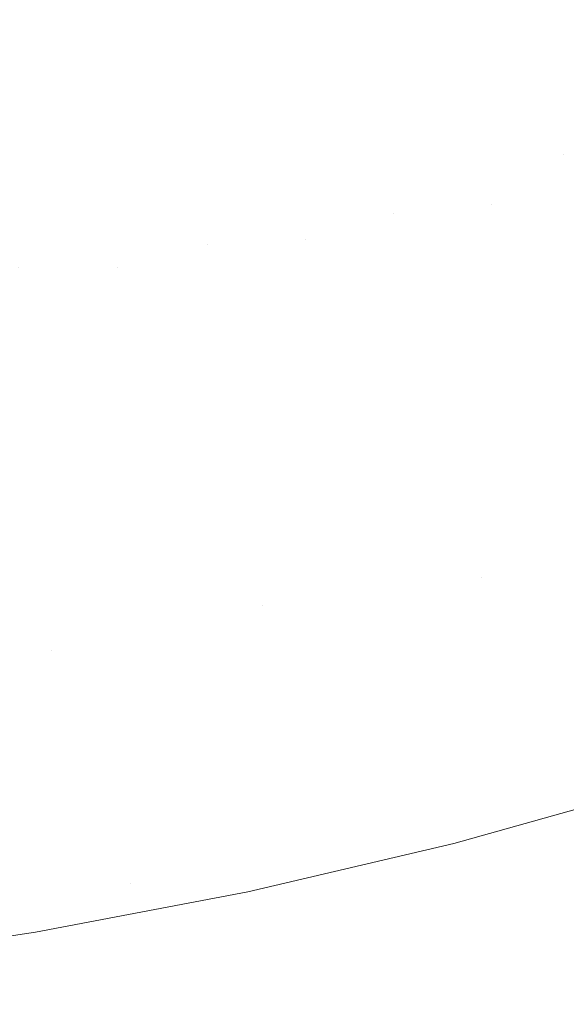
# Model space of a CAD drawing. Header units: centimetres. Extents: x -35.1 to 36.2, y 3.4 to 5.2.
# Tile 215 of 256: x 12.0874 to 12.143, y 3.6002 to 3.7003. Entities that reach past the tile are written whole.
import ezdxf

# ---------------------------------------------------------------- set-up
doc = ezdxf.new("R2010")
doc.units = ezdxf.units.CM
doc.header["$LTSCALE"] = 2.54
doc.layers.add('Lucido design-1', color=7, linetype='Continuous')

# ---------------------------------------------------------------- blocks, each defined once
blk = doc.blocks.new('Gruppo-4-1')
at = {"color": 7, "linetype": 'Continuous', "lineweight": 9}
blk.add_3dface([(-34.95277, 5.10021, -1872.21551), (-34.95277, 3.50021, -1872.21551), (36.07969, 3.50021, -1872.21551), (36.07969, 5.10021, -1872.21551)], dxfattribs=at)
for points, invisible_edges in [([(12.11286, 3.70267, -1872.96744), (12.10486, 3.70024, -1872.96744), (12.10428, 3.70136, -1872.96541), (12.11224, 3.70378, -1872.96541)], 15), ([(12.09474, 3.70216, -1872.95933), (12.08663, 3.70011, -1872.95933), (12.08624, 3.70102, -1872.95732), (12.09431, 3.70306, -1872.95732)], 15), ([(12.09519, 3.7012, -1872.96136), (12.10321, 3.70343, -1872.96136), (12.10373, 3.70242, -1872.96338), (12.09567, 3.70019, -1872.96338)], 15), ([(12.11422, 3.70028, -1872.97149), (12.12217, 3.70291, -1872.97149), (12.12295, 3.70164, -1872.97351), (12.11495, 3.699, -1872.97351)], 15), ([(12.13257, 3.70175, -1872.97751), (12.12462, 3.69891, -1872.97751), (12.12377, 3.70031, -1872.97551), (12.13166, 3.70312, -1872.97551)], 15), ([(12.13353, 3.70031, -1872.97949), (12.14136, 3.70333, -1872.97949), (12.14241, 3.70185, -1872.98144), (12.13452, 3.69881, -1872.98144)], 15), ([(12.09519, 3.7012, -1872.96136), (12.08705, 3.69915, -1872.96136), (12.08663, 3.70011, -1872.95933), (12.09474, 3.70216, -1872.95933)], 15), ([(12.09567, 3.70019, -1872.96338), (12.10373, 3.70242, -1872.96338), (12.10428, 3.70136, -1872.96541), (12.09618, 3.69912, -1872.96541)], 15), ([(12.11352, 3.70151, -1872.96947), (12.10547, 3.69907, -1872.96947), (12.10486, 3.70024, -1872.96744), (12.11286, 3.70267, -1872.96744)], 15), ([(12.13452, 3.69881, -1872.98144), (12.14241, 3.70185, -1872.98144), (12.14351, 3.70031, -1872.98338), (12.13556, 3.69725, -1872.98338)], 15), ([(12.09567, 3.70019, -1872.96338), (12.08749, 3.69812, -1872.96338), (12.08705, 3.69915, -1872.96136), (12.09519, 3.7012, -1872.96136)], 15), ([(12.09618, 3.69912, -1872.96541), (12.10428, 3.70136, -1872.96541), (12.10486, 3.70024, -1872.96744), (12.09672, 3.69798, -1872.96744)], 15), ([(12.11422, 3.70028, -1872.97149), (12.10612, 3.69782, -1872.97149), (12.10547, 3.69907, -1872.96947), (12.11352, 3.70151, -1872.96947)], 15), ([(12.11495, 3.699, -1872.97351), (12.12295, 3.70164, -1872.97351), (12.12377, 3.70031, -1872.97551), (12.11571, 3.69765, -1872.97551)], 15), ([(12.13353, 3.70031, -1872.97949), (12.12552, 3.69745, -1872.97949), (12.12462, 3.69891, -1872.97751), (12.13257, 3.70175, -1872.97751)], 15), ([(12.09618, 3.69912, -1872.96541), (12.08795, 3.69704, -1872.96541), (12.08749, 3.69812, -1872.96338), (12.09567, 3.70019, -1872.96338)], 15), ([(12.09672, 3.69798, -1872.96744), (12.10486, 3.70024, -1872.96744), (12.10547, 3.69907, -1872.96947), (12.09728, 3.69679, -1872.96947)], 15), ([(12.11495, 3.699, -1872.97351), (12.10679, 3.69652, -1872.97351), (12.10612, 3.69782, -1872.97149), (12.11422, 3.70028, -1872.97149)], 15), ([(12.11571, 3.69765, -1872.97551), (12.12377, 3.70031, -1872.97551), (12.12462, 3.69891, -1872.97751), (12.11651, 3.69623, -1872.97751)], 15), ([(12.13452, 3.69881, -1872.98144), (12.12646, 3.69593, -1872.98144), (12.12552, 3.69745, -1872.97949), (12.13353, 3.70031, -1872.97949)], 15), ([(12.13556, 3.69725, -1872.98338), (12.14351, 3.70031, -1872.98338), (12.14466, 3.69871, -1872.9853), (12.13664, 3.69562, -1872.9853)], 15), ([(12.07878, 3.69727, -1872.96136), (12.08705, 3.69915, -1872.96136), (12.08749, 3.69812, -1872.96338), (12.07918, 3.69624, -1872.96338)], 15), ([(12.09672, 3.69798, -1872.96744), (12.08844, 3.6959, -1872.96744), (12.08795, 3.69704, -1872.96541), (12.09618, 3.69912, -1872.96541)], 15), ([(12.09728, 3.69679, -1872.96947), (12.10547, 3.69907, -1872.96947), (12.10612, 3.69782, -1872.97149), (12.09787, 3.69554, -1872.97149)], 15), ([(12.11571, 3.69765, -1872.97551), (12.10751, 3.69516, -1872.97551), (12.10679, 3.69652, -1872.97351), (12.11495, 3.699, -1872.97351)], 15), ([(12.11651, 3.69623, -1872.97751), (12.12462, 3.69891, -1872.97751), (12.12552, 3.69745, -1872.97949), (12.11735, 3.69476, -1872.97949)], 15), ([(12.13556, 3.69725, -1872.98338), (12.12743, 3.69435, -1872.98338), (12.12646, 3.69593, -1872.98144), (12.13452, 3.69881, -1872.98144)], 15), ([(12.07918, 3.69624, -1872.96338), (12.08749, 3.69812, -1872.96338), (12.08795, 3.69704, -1872.96541), (12.0796, 3.69515, -1872.96541)], 15), ([(12.09728, 3.69679, -1872.96947), (12.08896, 3.69469, -1872.96947), (12.08844, 3.6959, -1872.96744), (12.09672, 3.69798, -1872.96744)], 15), ([(12.09787, 3.69554, -1872.97149), (12.10612, 3.69782, -1872.97149), (12.10679, 3.69652, -1872.97351), (12.0985, 3.69422, -1872.97351)], 15), ([(12.13664, 3.69562, -1872.9853), (12.14466, 3.69871, -1872.9853), (12.14584, 3.69704, -1872.98718), (12.13776, 3.69393, -1872.98718)], 15), ([(12.0796, 3.69515, -1872.96541), (12.08795, 3.69704, -1872.96541), (12.08844, 3.6959, -1872.96744), (12.08004, 3.69399, -1872.96744)], 15), ([(12.09787, 3.69554, -1872.97149), (12.0895, 3.69343, -1872.97149), (12.08896, 3.69469, -1872.96947), (12.09728, 3.69679, -1872.96947)], 15), ([(12.11651, 3.69623, -1872.97751), (12.10825, 3.69373, -1872.97751), (12.10751, 3.69516, -1872.97551), (12.11571, 3.69765, -1872.97551)], 15), ([(12.11735, 3.69476, -1872.97949), (12.12552, 3.69745, -1872.97949), (12.12646, 3.69593, -1872.98144), (12.11822, 3.69322, -1872.98144)], 15), ([(12.13664, 3.69562, -1872.9853), (12.12844, 3.6927, -1872.9853), (12.12743, 3.69435, -1872.98338), (12.13556, 3.69725, -1872.98338)], 15), ([(12.13776, 3.69393, -1872.98718), (12.14584, 3.69704, -1872.98718), (12.14708, 3.69531, -1872.98904), (12.13892, 3.69218, -1872.98904)], 15), ([(12.08004, 3.69399, -1872.96744), (12.08844, 3.6959, -1872.96744), (12.08896, 3.69469, -1872.96947), (12.08051, 3.69278, -1872.96947)], 15), ([(12.0985, 3.69422, -1872.97351), (12.10679, 3.69652, -1872.97351), (12.10751, 3.69516, -1872.97551), (12.09915, 3.69284, -1872.97551)], 15), ([(12.11735, 3.69476, -1872.97949), (12.10903, 3.69223, -1872.97949), (12.10825, 3.69373, -1872.97751), (12.11651, 3.69623, -1872.97751)], 15), ([(12.11822, 3.69322, -1872.98144), (12.12646, 3.69593, -1872.98144), (12.12743, 3.69435, -1872.98338), (12.11914, 3.69161, -1872.98338)], 15), ([(12.0985, 3.69422, -1872.97351), (12.09007, 3.69209, -1872.97351), (12.0895, 3.69343, -1872.97149), (12.09787, 3.69554, -1872.97149)], 15), ([(12.09915, 3.69284, -1872.97551), (12.10751, 3.69516, -1872.97551), (12.10825, 3.69373, -1872.97751), (12.09984, 3.69139, -1872.97751)], 15), ([(12.13776, 3.69393, -1872.98718), (12.1295, 3.69098, -1872.98718), (12.12844, 3.6927, -1872.9853), (12.13664, 3.69562, -1872.9853)], 15), ([(12.13892, 3.69218, -1872.98904), (12.14708, 3.69531, -1872.98904), (12.14835, 3.69352, -1872.99086), (12.14013, 3.69036, -1872.99086)], 15), ([(12.08051, 3.69278, -1872.96947), (12.08896, 3.69469, -1872.96947), (12.0895, 3.69343, -1872.97149), (12.081, 3.6915, -1872.97149)], 15), ([(12.09915, 3.69284, -1872.97551), (12.09067, 3.6907, -1872.97551), (12.09007, 3.69209, -1872.97351), (12.0985, 3.69422, -1872.97351)], 15), ([(12.11822, 3.69322, -1872.98144), (12.10984, 3.69067, -1872.98144), (12.10903, 3.69223, -1872.97949), (12.11735, 3.69476, -1872.97949)], 15), ([(12.11914, 3.69161, -1872.98338), (12.12743, 3.69435, -1872.98338), (12.12844, 3.6927, -1872.9853), (12.12008, 3.68994, -1872.9853)], 15), ([(12.13892, 3.69218, -1872.98904), (12.13059, 3.6892, -1872.98904), (12.1295, 3.69098, -1872.98718), (12.13776, 3.69393, -1872.98718)], 15), ([(12.081, 3.6915, -1872.97149), (12.0895, 3.69343, -1872.97149), (12.09007, 3.69209, -1872.97351), (12.08152, 3.69015, -1872.97351)], 15), ([(12.09984, 3.69139, -1872.97751), (12.09129, 3.68924, -1872.97751), (12.09067, 3.6907, -1872.97551), (12.09915, 3.69284, -1872.97551)], 15), ([(12.09984, 3.69139, -1872.97751), (12.10825, 3.69373, -1872.97751), (12.10903, 3.69223, -1872.97949), (12.10056, 3.68988, -1872.97949)], 15), ([(12.11914, 3.69161, -1872.98338), (12.11068, 3.68904, -1872.98338), (12.10984, 3.69067, -1872.98144), (12.11822, 3.69322, -1872.98144)], 15), ([(12.14013, 3.69036, -1872.99086), (12.14835, 3.69352, -1872.99086), (12.14967, 3.69167, -1872.99264), (12.14138, 3.68848, -1872.99264)], 15), ([(12.08152, 3.69015, -1872.97351), (12.09007, 3.69209, -1872.97351), (12.09067, 3.6907, -1872.97551), (12.08206, 3.68874, -1872.97551)], 15), ([(12.10056, 3.68988, -1872.97949), (12.10903, 3.69223, -1872.97949), (12.10984, 3.69067, -1872.98144), (12.1013, 3.6883, -1872.98144)], 15), ([(12.12008, 3.68994, -1872.9853), (12.12844, 3.6927, -1872.9853), (12.1295, 3.69098, -1872.98718), (12.12107, 3.6882, -1872.98718)], 15), ([(12.14013, 3.69036, -1872.99086), (12.13172, 3.68736, -1872.99086), (12.13059, 3.6892, -1872.98904), (12.13892, 3.69218, -1872.98904)], 15), ([(12.10056, 3.68988, -1872.97949), (12.09195, 3.68771, -1872.97949), (12.09129, 3.68924, -1872.97751), (12.09984, 3.69139, -1872.97751)], 15), ([(12.12008, 3.68994, -1872.9853), (12.11156, 3.68735, -1872.9853), (12.11068, 3.68904, -1872.98338), (12.11914, 3.69161, -1872.98338)], 15), ([(12.12107, 3.6882, -1872.98718), (12.1295, 3.69098, -1872.98718), (12.13059, 3.6892, -1872.98904), (12.12209, 3.6864, -1872.98904)], 15), ([(12.14138, 3.68848, -1872.99264), (12.14967, 3.69167, -1872.99264), (12.15104, 3.68976, -1872.99438), (12.14267, 3.68654, -1872.99438)], 15), ([(12.08206, 3.68874, -1872.97551), (12.09067, 3.6907, -1872.97551), (12.09129, 3.68924, -1872.97751), (12.08262, 3.68727, -1872.97751)], 15), ([(12.1013, 3.6883, -1872.98144), (12.09263, 3.68611, -1872.98144), (12.09195, 3.68771, -1872.97949), (12.10056, 3.68988, -1872.97949)], 15), ([(12.1013, 3.6883, -1872.98144), (12.10984, 3.69067, -1872.98144), (12.11068, 3.68904, -1872.98338), (12.10208, 3.68666, -1872.98338)], 15), ([(12.12107, 3.6882, -1872.98718), (12.11248, 3.68559, -1872.98718), (12.11156, 3.68735, -1872.9853), (12.12008, 3.68994, -1872.9853)], 15), ([(12.14138, 3.68848, -1872.99264), (12.1329, 3.68545, -1872.99264), (12.13172, 3.68736, -1872.99086), (12.14013, 3.69036, -1872.99086)], 15), ([(12.08262, 3.68727, -1872.97751), (12.09129, 3.68924, -1872.97751), (12.09195, 3.68771, -1872.97949), (12.08322, 3.68573, -1872.97949)], 15), ([(12.10208, 3.68666, -1872.98338), (12.11068, 3.68904, -1872.98338), (12.11156, 3.68735, -1872.9853), (12.10289, 3.68494, -1872.9853)], 15), ([(12.12209, 3.6864, -1872.98904), (12.13059, 3.6892, -1872.98904), (12.13172, 3.68736, -1872.99086), (12.12315, 3.68453, -1872.99086)], 15), ([(12.14267, 3.68654, -1872.99438), (12.15104, 3.68976, -1872.99438), (12.15245, 3.68778, -1872.99607)], 11), ([(12.10208, 3.68666, -1872.98338), (12.09334, 3.68445, -1872.98338), (12.09263, 3.68611, -1872.98144), (12.1013, 3.6883, -1872.98144)], 15), ([(12.12209, 3.6864, -1872.98904), (12.11343, 3.68377, -1872.98904), (12.11248, 3.68559, -1872.98718), (12.12107, 3.6882, -1872.98718)], 15), ([(12.14267, 3.68654, -1872.99438), (12.13411, 3.68348, -1872.99438), (12.1329, 3.68545, -1872.99264), (12.14138, 3.68848, -1872.99264)], 15), ([(12.15245, 3.68778, -1872.99607), (12.13536, 3.68145, -1872.99607), (12.14267, 3.68654, -1872.99438)], 11), ([(12.15245, 3.68778, -1872.99607), (12.1539, 3.68575, -1872.99772), (12.13665, 3.67935, -1872.99772), (12.13536, 3.68145, -1872.99607)], 15), ([(12.08322, 3.68573, -1872.97949), (12.09195, 3.68771, -1872.97949), (12.09263, 3.68611, -1872.98144), (12.08383, 3.68412, -1872.98144)], 15), ([(12.10289, 3.68494, -1872.9853), (12.11156, 3.68735, -1872.9853), (12.11248, 3.68559, -1872.98718), (12.10374, 3.68317, -1872.98718)], 15), ([(12.12315, 3.68453, -1872.99086), (12.13172, 3.68736, -1872.99086), (12.1329, 3.68545, -1872.99264), (12.12424, 3.6826, -1872.99264)], 15), ([(12.08383, 3.68412, -1872.98144), (12.09263, 3.68611, -1872.98144), (12.09334, 3.68445, -1872.98338), (12.08448, 3.68244, -1872.98338)], 15), ([(12.10289, 3.68494, -1872.9853), (12.09408, 3.68272, -1872.9853), (12.09334, 3.68445, -1872.98338), (12.10208, 3.68666, -1872.98338)], 15), ([(12.12315, 3.68453, -1872.99086), (12.11441, 3.68188, -1872.99086), (12.11343, 3.68377, -1872.98904), (12.12209, 3.6864, -1872.98904)], 15), ([(12.13536, 3.68145, -1872.99607), (12.13411, 3.68348, -1872.99438), (12.14267, 3.68654, -1872.99438)], 11), ([(12.10374, 3.68317, -1872.98718), (12.09485, 3.68093, -1872.98718), (12.09408, 3.68272, -1872.9853), (12.10289, 3.68494, -1872.9853)], 15), ([(12.10374, 3.68317, -1872.98718), (12.11248, 3.68559, -1872.98718), (12.11343, 3.68377, -1872.98904), (12.10461, 3.68132, -1872.98904)], 15), ([(12.12424, 3.6826, -1872.99264), (12.1329, 3.68545, -1872.99264), (12.13411, 3.68348, -1872.99438), (12.12538, 3.6806, -1872.99438)], 15), ([(12.13797, 3.67719, -1872.99931), (12.13665, 3.67935, -1872.99772), (12.1539, 3.68575, -1872.99772), (12.1554, 3.68365, -1872.99931)], 15), ([(12.08448, 3.68244, -1872.98338), (12.09334, 3.68445, -1872.98338), (12.09408, 3.68272, -1872.9853), (12.08515, 3.6807, -1872.9853)], 15), ([(12.10461, 3.68132, -1872.98904), (12.11343, 3.68377, -1872.98904), (12.11441, 3.68188, -1872.99086), (12.10552, 3.67941, -1872.99086)], 15), ([(12.12424, 3.6826, -1872.99264), (12.11543, 3.67992, -1872.99264), (12.11441, 3.68188, -1872.99086), (12.12315, 3.68453, -1872.99086)], 15), ([(12.10461, 3.68132, -1872.98904), (12.09565, 3.67906, -1872.98904), (12.09485, 3.68093, -1872.98718), (12.10374, 3.68317, -1872.98718)], 15), ([(12.12538, 3.6806, -1872.99438), (12.13411, 3.68348, -1872.99438), (12.13536, 3.68145, -1872.99607)], 11), ([(12.1554, 3.68365, -1872.99931), (12.15693, 3.6815, -1873.00085), (12.13934, 3.67498, -1873.00085), (12.13797, 3.67719, -1872.99931)], 15), ([(12.08515, 3.6807, -1872.9853), (12.09408, 3.68272, -1872.9853), (12.09485, 3.68093, -1872.98718), (12.08584, 3.67888, -1872.98718)], 15), ([(12.10552, 3.67941, -1872.99086), (12.11441, 3.68188, -1872.99086), (12.11543, 3.67992, -1872.99264), (12.10645, 3.67743, -1872.99264)], 15), ([(12.12538, 3.6806, -1872.99438), (12.11648, 3.6779, -1872.99438), (12.11543, 3.67992, -1872.99264), (12.12424, 3.6826, -1872.99264)], 15), ([(12.08584, 3.67888, -1872.98718), (12.09485, 3.68093, -1872.98718), (12.09565, 3.67906, -1872.98904), (12.08657, 3.677, -1872.98904)], 15), ([(12.10552, 3.67941, -1872.99086), (12.09648, 3.67713, -1872.99086), (12.09565, 3.67906, -1872.98904), (12.10461, 3.68132, -1872.98904)], 15), ([(12.13536, 3.68145, -1872.99607), (12.11756, 3.67581, -1872.99607), (12.12538, 3.6806, -1872.99438)], 11), ([(12.13536, 3.68145, -1872.99607), (12.13665, 3.67935, -1872.99772), (12.11868, 3.67366, -1872.99772), (12.11756, 3.67581, -1872.99607)], 15), ([(12.14073, 3.6727, -1873.00233), (12.13934, 3.67498, -1873.00085), (12.15693, 3.6815, -1873.00085), (12.15851, 3.67929, -1873.00233)], 15), ([(12.10645, 3.67743, -1872.99264), (12.11543, 3.67992, -1872.99264), (12.11648, 3.6779, -1872.99438)], 11), ([(12.11756, 3.67581, -1872.99607), (12.11648, 3.6779, -1872.99438), (12.12538, 3.6806, -1872.99438)], 11), ([(12.08657, 3.677, -1872.98904), (12.09565, 3.67906, -1872.98904), (12.09648, 3.67713, -1872.99086), (12.08731, 3.67505, -1872.99086)], 15), ([(12.10645, 3.67743, -1872.99264), (12.09734, 3.67513, -1872.99264), (12.09648, 3.67713, -1872.99086), (12.10552, 3.67941, -1872.99086)], 15), ([(12.11983, 3.67145, -1872.99931), (12.11868, 3.67366, -1872.99772), (12.13665, 3.67935, -1872.99772), (12.13797, 3.67719, -1872.99931)], 15), ([(12.15851, 3.67929, -1873.00233), (12.16012, 3.67703, -1873.00375), (12.14217, 3.67037, -1873.00375), (12.14073, 3.6727, -1873.00233)], 15), ([(12.11648, 3.6779, -1872.99438), (12.09822, 3.67307, -1872.99438), (12.10645, 3.67743, -1872.99264)], 11), ([(12.09914, 3.67093, -1872.99607), (12.09822, 3.67307, -1872.99438), (12.11648, 3.6779, -1872.99438), (12.11756, 3.67581, -1872.99607)], 15), ([(12.08731, 3.67505, -1872.99086), (12.09648, 3.67713, -1872.99086), (12.09734, 3.67513, -1872.99264)], 11), ([(12.09822, 3.67307, -1872.99438), (12.09734, 3.67513, -1872.99264), (12.10645, 3.67743, -1872.99264)], 11), ([(12.13797, 3.67719, -1872.99931), (12.13934, 3.67498, -1873.00085), (12.12101, 3.66918, -1873.00085), (12.11983, 3.67145, -1872.99931)], 15), ([(12.14363, 3.66799, -1873.0051), (12.14217, 3.67037, -1873.00375), (12.16012, 3.67703, -1873.00375), (12.16177, 3.67471, -1873.0051)], 15), ([(12.11756, 3.67581, -1872.99607), (12.11868, 3.67366, -1872.99772), (12.10008, 3.66874, -1872.99772), (12.09914, 3.67093, -1872.99607)], 15), ([(12.09734, 3.67513, -1872.99264), (12.07872, 3.67114, -1872.99264), (12.08731, 3.67505, -1872.99086)], 11), ([(12.09734, 3.67513, -1872.99264), (12.09822, 3.67307, -1872.99438), (12.07943, 3.66904, -1872.99438), (12.07872, 3.67114, -1872.99264)], 15), ([(12.12223, 3.66684, -1873.00233), (12.12101, 3.66918, -1873.00085), (12.13934, 3.67498, -1873.00085), (12.14073, 3.6727, -1873.00233)], 15), ([(12.08017, 3.66687, -1872.99607), (12.07943, 3.66904, -1872.99438), (12.09822, 3.67307, -1872.99438), (12.09914, 3.67093, -1872.99607)], 15), ([(12.10105, 3.66648, -1872.99931), (12.10008, 3.66874, -1872.99772), (12.11868, 3.67366, -1872.99772), (12.11983, 3.67145, -1872.99931)], 15), ([(12.14073, 3.6727, -1873.00233), (12.14217, 3.67037, -1873.00375), (12.12347, 3.66445, -1873.00375), (12.12223, 3.66684, -1873.00233)], 15), ([(12.09914, 3.67093, -1872.99607), (12.10008, 3.66874, -1872.99772), (12.08093, 3.66463, -1872.99772), (12.08017, 3.66687, -1872.99607)], 15), ([(12.11983, 3.67145, -1872.99931), (12.12101, 3.66918, -1873.00085), (12.10204, 3.66415, -1873.00085), (12.10105, 3.66648, -1872.99931)], 15), ([(12.12474, 3.66201, -1873.0051), (12.12347, 3.66445, -1873.00375), (12.14217, 3.67037, -1873.00375), (12.14363, 3.66799, -1873.0051)], 15), ([(12.10306, 3.66177, -1873.00233), (12.10204, 3.66415, -1873.00085), (12.12101, 3.66918, -1873.00085), (12.12223, 3.66684, -1873.00233)], 15), ([(12.08171, 3.66233, -1872.99931), (12.08093, 3.66463, -1872.99772), (12.10008, 3.66874, -1872.99772), (12.10105, 3.66648, -1872.99931)], 15), ([(12.14363, 3.66799, -1873.0051), (12.14513, 3.66555, -1873.00638), (12.12604, 3.65951, -1873.00638), (12.12474, 3.66201, -1873.0051)], 15), ([(12.12223, 3.66684, -1873.00233), (12.12347, 3.66445, -1873.00375), (12.10411, 3.65933, -1873.00375), (12.10306, 3.66177, -1873.00233)], 15), ([(12.10105, 3.66648, -1872.99931), (12.10204, 3.66415, -1873.00085), (12.08251, 3.65997, -1873.00085), (12.08171, 3.66233, -1872.99931)], 15), ([(12.12737, 3.65695, -1873.00759), (12.12604, 3.65951, -1873.00638), (12.14513, 3.66555, -1873.00638), (12.14666, 3.66306, -1873.00759)], 15), ([(12.08334, 3.65754, -1873.00233), (12.08251, 3.65997, -1873.00085), (12.10204, 3.66415, -1873.00085), (12.10306, 3.66177, -1873.00233)], 15), ([(12.10518, 3.65683, -1873.0051), (12.10411, 3.65933, -1873.00375), (12.12347, 3.66445, -1873.00375), (12.12474, 3.66201, -1873.0051)], 15), ([(12.14666, 3.66306, -1873.00759), (12.14822, 3.66053, -1873.00872), (12.12872, 3.65436, -1873.00872), (12.12737, 3.65695, -1873.00759)], 15), ([(12.10306, 3.66177, -1873.00233), (12.10411, 3.65933, -1873.00375), (12.08418, 3.65505, -1873.00375), (12.08334, 3.65754, -1873.00233)], 15), ([(12.12474, 3.66201, -1873.0051), (12.12604, 3.65951, -1873.00638), (12.10628, 3.65427, -1873.00638), (12.10518, 3.65683, -1873.0051)], 15), ([(12.1498, 3.65795, -1873.00978), (12.13009, 3.65171, -1873.00978), (12.12872, 3.65436, -1873.00872), (12.14822, 3.66053, -1873.00872)], 15), ([(12.08505, 3.65251, -1873.0051), (12.08418, 3.65505, -1873.00375), (12.10411, 3.65933, -1873.00375), (12.10518, 3.65683, -1873.0051)], 15), ([(12.10739, 3.65167, -1873.00759), (12.10628, 3.65427, -1873.00638), (12.12604, 3.65951, -1873.00638), (12.12737, 3.65695, -1873.00759)], 15), ([(12.15141, 3.65533, -1873.01075), (12.13149, 3.64902, -1873.01075), (12.13009, 3.65171, -1873.00978), (12.1498, 3.65795, -1873.00978)], 15), ([(12.10518, 3.65683, -1873.0051), (12.10628, 3.65427, -1873.00638), (12.08593, 3.64991, -1873.00638), (12.08505, 3.65251, -1873.0051)], 15), ([(12.12737, 3.65695, -1873.00759), (12.12872, 3.65436, -1873.00872), (12.10853, 3.64901, -1873.00872), (12.10739, 3.65167, -1873.00759)], 15), ([(12.17425, 3.65723, -1873.01244), (12.13434, 3.64353, -1873.01244), (12.15305, 3.65267, -1873.01164)], 11), ([(12.1358, 3.64074, -1873.01315), (12.13434, 3.64353, -1873.01244), (12.17425, 3.65723, -1873.01244), (12.17614, 3.65458, -1873.01315)], 15), ([(12.15305, 3.65267, -1873.01164), (12.13291, 3.6463, -1873.01164), (12.13149, 3.64902, -1873.01075), (12.15141, 3.65533, -1873.01075)], 15), ([(12.08683, 3.64726, -1873.00759), (12.08593, 3.64991, -1873.00638), (12.10628, 3.65427, -1873.00638), (12.10739, 3.65167, -1873.00759)], 15), ([(12.10853, 3.64901, -1873.00872), (12.12872, 3.65436, -1873.00872), (12.13009, 3.65171, -1873.00978), (12.10969, 3.64631, -1873.00978)], 15), ([(12.17614, 3.65458, -1873.01315), (12.17805, 3.65191, -1873.01377), (12.13727, 3.63791, -1873.01377), (12.1358, 3.64074, -1873.01315)], 15), ([(12.13434, 3.64353, -1873.01244), (12.13291, 3.6463, -1873.01164), (12.15305, 3.65267, -1873.01164)], 11), ([(12.13875, 3.63506, -1873.0143), (12.13727, 3.63791, -1873.01377), (12.17805, 3.65191, -1873.01377), (12.17997, 3.64921, -1873.0143)], 15), ([(12.10739, 3.65167, -1873.00759), (12.10853, 3.64901, -1873.00872), (12.08775, 3.64455, -1873.00872), (12.08683, 3.64726, -1873.00759)], 15), ([(12.10969, 3.64631, -1873.00978), (12.13009, 3.65171, -1873.00978), (12.13149, 3.64902, -1873.01075), (12.11087, 3.64356, -1873.01075)], 15), ([(12.10969, 3.64631, -1873.00978), (12.08868, 3.6418, -1873.00978), (12.08775, 3.64455, -1873.00872), (12.10853, 3.64901, -1873.00872)], 15), ([(12.11087, 3.64356, -1873.01075), (12.13149, 3.64902, -1873.01075), (12.13291, 3.6463, -1873.01164), (12.11206, 3.64078, -1873.01164)], 15), ([(12.17997, 3.64921, -1873.0143), (12.18191, 3.64649, -1873.01474), (12.14024, 3.63219, -1873.01474), (12.13875, 3.63506, -1873.0143)], 15), ([(12.08683, 3.64726, -1873.00759), (12.08775, 3.64455, -1873.00872), (12.06648, 3.64103, -1873.00872), (12.06578, 3.64377, -1873.00759)], 15), ([(12.11087, 3.64356, -1873.01075), (12.08963, 3.63901, -1873.01075), (12.08868, 3.6418, -1873.00978), (12.10969, 3.64631, -1873.00978)], 15), ([(12.11206, 3.64078, -1873.01164), (12.13291, 3.6463, -1873.01164), (12.13434, 3.64353, -1873.01244)], 11), ([(12.14174, 3.62931, -1873.01508), (12.14024, 3.63219, -1873.01474), (12.18191, 3.64649, -1873.01474), (12.18386, 3.64376, -1873.01508)], 15), ([(12.06648, 3.64103, -1873.00872), (12.08775, 3.64455, -1873.00872), (12.08868, 3.6418, -1873.00978), (12.06718, 3.63825, -1873.00978)], 15), ([(12.18386, 3.64376, -1873.01508), (12.18581, 3.64102, -1873.01532), (12.14325, 3.62641, -1873.01532), (12.14174, 3.62931, -1873.01508)], 15), ([(12.11206, 3.64078, -1873.01164), (12.0906, 3.63617, -1873.01164), (12.08963, 3.63901, -1873.01075), (12.11087, 3.64356, -1873.01075)], 15), ([(12.13434, 3.64353, -1873.01244), (12.09157, 3.6333, -1873.01244), (12.11206, 3.64078, -1873.01164)], 11), ([(12.09256, 3.63039, -1873.01315), (12.09157, 3.6333, -1873.01244), (12.13434, 3.64353, -1873.01244), (12.1358, 3.64074, -1873.01315)], 15), ([(12.06718, 3.63825, -1873.00978), (12.08868, 3.6418, -1873.00978), (12.08963, 3.63901, -1873.01075), (12.0679, 3.63541, -1873.01075)], 15), ([(12.09157, 3.6333, -1873.01244), (12.0906, 3.63617, -1873.01164), (12.11206, 3.64078, -1873.01164)], 11), ([(12.1358, 3.64074, -1873.01315), (12.13727, 3.63791, -1873.01377), (12.09356, 3.62746, -1873.01377), (12.09256, 3.63039, -1873.01315)], 15), ([(12.0679, 3.63541, -1873.01075), (12.08963, 3.63901, -1873.01075), (12.0906, 3.63617, -1873.01164)], 11), ([(12.09456, 3.6245, -1873.0143), (12.09356, 3.62746, -1873.01377), (12.13727, 3.63791, -1873.01377), (12.13875, 3.63506, -1873.0143)], 15), ([(12.0906, 3.63617, -1873.01164), (12.04627, 3.62991, -1873.01164), (12.0679, 3.63541, -1873.01075)], 11), ([(12.0906, 3.63617, -1873.01164), (12.09157, 3.6333, -1873.01244), (12.04676, 3.62697, -1873.01244), (12.04627, 3.62991, -1873.01164)], 15), ([(12.13875, 3.63506, -1873.0143), (12.14024, 3.63219, -1873.01474), (12.09558, 3.62151, -1873.01474), (12.09456, 3.6245, -1873.0143)], 15), ([(12.04726, 3.62399, -1873.01315), (12.04676, 3.62697, -1873.01244), (12.09157, 3.6333, -1873.01244), (12.09256, 3.63039, -1873.01315)], 15), ([(12.0966, 3.61851, -1873.01508), (12.09558, 3.62151, -1873.01474), (12.14024, 3.63219, -1873.01474), (12.14174, 3.62931, -1873.01508)], 15), ([(12.09256, 3.63039, -1873.01315), (12.09356, 3.62746, -1873.01377), (12.04777, 3.62099, -1873.01377), (12.04726, 3.62399, -1873.01315)], 15), ([(12.14174, 3.62931, -1873.01508), (12.14325, 3.62641, -1873.01532), (12.09762, 3.61549, -1873.01532), (12.0966, 3.61851, -1873.01508)], 15), ([(12.04827, 3.61796, -1873.0143), (12.04777, 3.62099, -1873.01377), (12.09356, 3.62746, -1873.01377), (12.09456, 3.6245, -1873.0143)], 15), ([(12.09865, 3.61247, -1873.01547), (12.09762, 3.61549, -1873.01532), (12.14325, 3.62641, -1873.01532), (12.14476, 3.6235, -1873.01547)], 15), ([(12.09456, 3.6245, -1873.0143), (12.09558, 3.62151, -1873.01474), (12.04879, 3.6149, -1873.01474), (12.04827, 3.61796, -1873.0143)], 15), ([(12.13153, 3.61655, -1873.01551), (12.11058, 3.61163, -1873.01551), (12.09865, 3.61247, -1873.01547), (12.14476, 3.6235, -1873.01547)], 14), ([(12.14476, 3.6235, -1873.01547), (12.14625, 3.62068, -1873.01551), (12.13153, 3.61655, -1873.01551)], 9), ([(12.0493, 3.61183, -1873.01508), (12.04879, 3.6149, -1873.01474), (12.09558, 3.62151, -1873.01474), (12.0966, 3.61851, -1873.01508)], 15), ([(12.13153, 3.61655, -1873.01551), (12.14625, 3.62068, -1873.01551), (36.07969, 3.50021, -1873.01551)], 10), ([(12.0966, 3.61851, -1873.01508), (12.09762, 3.61549, -1873.01532), (12.04982, 3.60874, -1873.01532), (12.0493, 3.61183, -1873.01508)], 15), ([(12.11058, 3.61163, -1873.01551), (12.13153, 3.61655, -1873.01551), (36.07969, 3.50021, -1873.01551)], 10), ([(12.05034, 3.60565, -1873.01547), (12.04982, 3.60874, -1873.01532), (12.09762, 3.61549, -1873.01532), (12.09865, 3.61247, -1873.01547)], 15), ([(12.05034, 3.60565, -1873.01547), (12.09865, 3.61247, -1873.01547), (12.08902, 3.60754, -1873.01551), (12.06698, 3.60431, -1873.01551)], 11), ([(12.11058, 3.61163, -1873.01551), (12.08902, 3.60754, -1873.01551), (12.09865, 3.61247, -1873.01547)], 10), ([(12.08902, 3.60754, -1873.01551), (12.11058, 3.61163, -1873.01551), (36.07969, 3.50021, -1873.01551)], 10), ([(12.06698, 3.60431, -1873.01551), (12.08902, 3.60754, -1873.01551), (36.07969, 3.50021, -1873.01551)], 10), ([(12.05085, 3.60264, -1873.01551), (12.06698, 3.60431, -1873.01551), (36.07969, 3.50021, -1873.01551)], 10), ([(12.02193, 3.60062, -1873.01551), (12.04456, 3.60199, -1873.01551), (36.07969, 3.50021, -1873.01551)], 10), ([(36.07969, 3.50021, -1873.01551), (12.04456, 3.60199, -1873.01551), (12.05085, 3.60264, -1873.01551)], 9), ([(12.00089, 3.60021, -1873.01551), (12.02193, 3.60062, -1873.01551), (36.07969, 3.50021, -1873.01551)], 10)]:
    blk.add_3dface(points, dxfattribs=dict(at, invisible_edges=invisible_edges))

msp = doc.modelspace()

# ---------------------------------------------------------------- block references
at = {"layer": 'Lucido design-1', "color": 7}
msp.add_blockref('Gruppo-4-1', (0, 0), dxfattribs=at)

doc.saveas('drawing.dxf')
